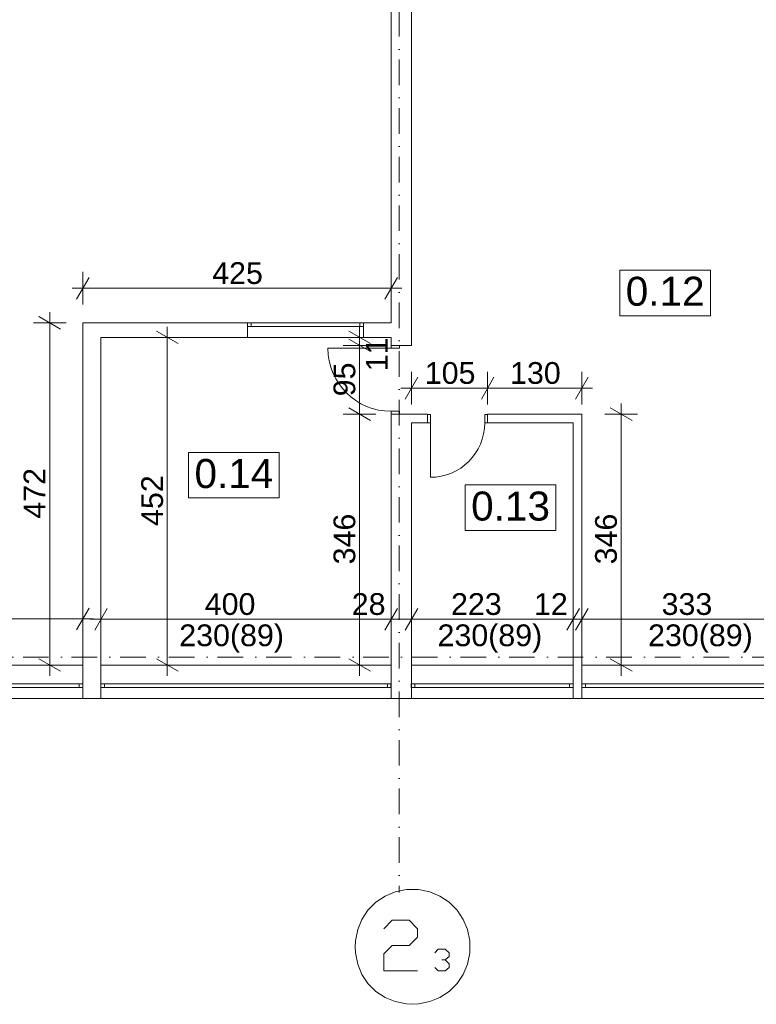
# Model space of a CAD drawing. Extents: x -283435 to 14216, y -77540 to 30522.
# Tile 165 of 177: x -36838 to -26679, y -39889 to -26308. Entities that reach past the tile are written whole.
import ezdxf

# ---------------------------------------------------------------- set-up
doc = ezdxf.new("R2010")
doc.units = 0
doc.header["$MEASUREMENT"] = 0
doc.linetypes.add('Kropki i Kreski', pattern=[670.277762, 352.777767, -176.388884, 0, -141.111112])
for name, color, linetype in [('Drzwi ArchiCAD', 7, 'Continuous'), ('Okna ArchiCADa', 7, 'Continuous'), ('WYMIARY', 7, 'Continuous'), ('ŚCIANY', 7, 'Continuous')]:
    doc.layers.add(name, color=color, linetype=linetype)
for name, color, linetype, lineweight in [('Drzwi ArchiCAD_Nr_Pióra__3', 3, 'Continuous', 18), ('Drzwi ArchiCAD_Nr_Pióra__7', 7, 'Continuous', 18), ('Okna ArchiCADa_Nr_Pióra__23', 23, 'Continuous', 18), ('Okna ArchiCADa_Nr_Pióra__3', 3, 'Continuous', 18), ('Okna ArchiCADa_Nr_Pióra__7', 7, 'Continuous', 18), ('OPISY_Nr_Pióra__65', 65, 'Continuous', 18), ('OPISY_Nr_Pióra__86', 86, 'Continuous', 18), ('OSIE_Nr_Pióra__5', 5, 'Continuous', 18), ('OSIE_Nr_Pióra__7', 7, 'Continuous', 18), ('WYMIARY_Nr_Pióra__4', 4, 'Continuous', 18), ('WYMIARY_Nr_Pióra__5', 5, 'Continuous', 18), ('ŚCIANY_Nr_Pióra__7', 7, 'Continuous', 18)]:
    doc.layers.add(name, color=color, linetype=linetype, lineweight=lineweight)
doc.styles.add('GENERATED_STYLE_1', font='arial.ttf')
doc.styles.add('GENERATED_STYLE_2', font='txt')
doc.dimstyles.new('GENERATED_STYLE__1', dxfattribs={"dimtxt": 300, "dimasz": 228, "dimexe": 0.18, "dimexo": 0, "dimgap": 0.09, "dimtad": 1, "dimdec": 0, "dimlfac": 0.1, "dimzin": 0, "dimdsep": 46, "dimtxsty": 'GENERATED_STYLE_2', "dimblk": 'ARROWHEAD_2', "dimblk1": 'ARROWHEAD_2', "dimblk2": 'ARROWHEAD_2', "dimcen": 0.09, "dimclrd": 256, "dimclre": 256, "dimclrt": 256, "dimazin": 0, "dimtfac": 1, "dimtdec": 4, "dimtmove": 0, "dimatfit": 3, "dimfxl": 1, "dimtolj": 1, "dimtzin": 0, "dimarcsym": 0})
doc.dimstyles.new('GENERATED_STYLE__2', dxfattribs={"dimtxt": 300, "dimasz": 228, "dimexe": 0.18, "dimexo": 0, "dimgap": 0.09, "dimtad": 1, "dimtih": 1, "dimtoh": 1, "dimdec": 0, "dimlfac": 0.1, "dimzin": 0, "dimdsep": 46, "dimtxsty": 'GENERATED_STYLE_2', "dimblk": 'ARROWHEAD_2', "dimblk1": 'ARROWHEAD_2', "dimblk2": 'ARROWHEAD_2', "dimcen": 0.09, "dimclrd": 256, "dimclre": 256, "dimclrt": 256, "dimazin": 0, "dimtfac": 1, "dimtdec": 4, "dimtmove": 0, "dimatfit": 3, "dimfxl": 1, "dimtolj": 1, "dimtzin": 0, "dimarcsym": 0})
doc.dimstyles.new('GENERATED_STYLE__3', dxfattribs={"dimtxt": 300, "dimasz": 228, "dimexe": 0.18, "dimexo": 0, "dimgap": 0.09, "dimtad": 1, "dimtih": 1, "dimtoh": 1, "dimdec": 0, "dimlfac": 0.1, "dimzin": 0, "dimdsep": 46, "dimtxsty": 'GENERATED_STYLE_2', "dimblk": 'ARROWHEAD_2', "dimblk1": 'ARROWHEAD_2', "dimblk2": 'ARROWHEAD_2', "dimcen": 0.09, "dimclrd": 256, "dimclre": 256, "dimclrt": 256, "dimazin": 0, "dimtfac": 1, "dimtdec": 4, "dimtmove": 2, "dimatfit": 3, "dimfxl": 1, "dimtolj": 1, "dimtzin": 0, "dimarcsym": 0})
doc.dimstyles.new('GENERATED_STYLE__4', dxfattribs={"dimtxt": 300, "dimasz": 228, "dimexe": 0.18, "dimexo": 0, "dimgap": 0.09, "dimtad": 1, "dimdec": 0, "dimlfac": 0.1, "dimzin": 0, "dimdsep": 46, "dimtxsty": 'GENERATED_STYLE_2', "dimblk": 'ARROWHEAD_2', "dimblk1": 'ARROWHEAD_2', "dimblk2": 'ARROWHEAD_2', "dimcen": 0.09, "dimclrd": 256, "dimclre": 256, "dimclrt": 256, "dimazin": 0, "dimtfac": 1, "dimtdec": 4, "dimtmove": 2, "dimatfit": 3, "dimfxl": 1, "dimtolj": 1, "dimtzin": 0, "dimarcsym": 0})

# ---------------------------------------------------------------- blocks, each defined once
blk = doc.blocks.new('O M panel zakrzywiony 12_4')
at = {"layer": 'Okna ArchiCADa_Nr_Pióra__23', "linetype": 'Continuous'}
for p, q in [((-1600, 0), (-1650, 0)), ((-1600, -50), (-1600, 0)), ((1650, 0), (1600, 0)), ((1600, 0), (1600, -50)), ((-1650, -50), (-1600, -50)), ((1600, -50), (1650, -50))]:
    blk.add_line(p, q, dxfattribs=at)
at = {"layer": 'Okna ArchiCADa_Nr_Pióra__3', "linetype": 'Continuous'}
for p, q in [((-1650, 150), (1650, 150)), ((1600, 0), (-1600, 0)), ((-1600, -50), (1600, -50)), ((-1650, -310), (1650, -310))]:
    blk.add_line(p, q, dxfattribs=at)
at = {"layer": 'Okna ArchiCADa_Nr_Pióra__7', "linetype": 'Continuous'}
for p, q in [((-1650, 0), (-1650, -50)), ((1650, 0), (1650, -50))]:
    blk.add_line(p, q, dxfattribs=at)
blk = doc.blocks.new('O M panel zakrzywiony 12_5')
at = {"layer": 'Okna ArchiCADa_Nr_Pióra__23', "linetype": 'Continuous'}
for p, q in [((-1067, 0), (-1117, 0)), ((-1067, -50), (-1067, 0)), ((1117, 0), (1067, 0)), ((1067, 0), (1067, -50)), ((-1117, -50), (-1067, -50)), ((1067, -50), (1117, -50))]:
    blk.add_line(p, q, dxfattribs=at)
at = {"layer": 'Okna ArchiCADa_Nr_Pióra__3', "linetype": 'Continuous'}
for p, q in [((-1117, 150), (1117, 150)), ((1067, 0), (-1067, 0)), ((-1067, -50), (1067, -50)), ((-1117, -310), (1117, -310))]:
    blk.add_line(p, q, dxfattribs=at)
at = {"layer": 'Okna ArchiCADa_Nr_Pióra__7', "linetype": 'Continuous'}
for p, q in [((-1117, 0), (-1117, -50)), ((1117, 0), (1117, -50))]:
    blk.add_line(p, q, dxfattribs=at)
blk = doc.blocks.new('O M panel zakrzywiony 12_6')
at = {"layer": 'Okna ArchiCADa_Nr_Pióra__23', "linetype": 'Continuous'}
for p, q in [((-1950, 0), (-2000, 0)), ((-1950, -50), (-1950, 0)), ((2000, 0), (1950, 0)), ((1950, 0), (1950, -50)), ((-2000, -50), (-1950, -50)), ((1950, -50), (2000, -50))]:
    blk.add_line(p, q, dxfattribs=at)
at = {"layer": 'Okna ArchiCADa_Nr_Pióra__3', "linetype": 'Continuous'}
for p, q in [((-2000, 150), (2000, 150)), ((1950, 0), (-1950, 0)), ((-1950, -50), (1950, -50)), ((-2000, -310), (2000, -310))]:
    blk.add_line(p, q, dxfattribs=at)
at = {"layer": 'Okna ArchiCADa_Nr_Pióra__7', "linetype": 'Continuous'}
for p, q in [((-2000, 0), (-2000, -50)), ((2000, 0), (2000, -50))]:
    blk.add_line(p, q, dxfattribs=at)
blk = doc.blocks.new('O M panel zakrzywiony 12_7')
at = {"layer": 'Okna ArchiCADa_Nr_Pióra__23', "linetype": 'Continuous'}
for p, q in [((-3718, 0), (-3768, 0)), ((-3718, -50), (-3718, 0)), ((3768, 0), (3718, 0)), ((3718, 0), (3718, -50)), ((-3768, -50), (-3718, -50)), ((3718, -50), (3768, -50))]:
    blk.add_line(p, q, dxfattribs=at)
at = {"layer": 'Okna ArchiCADa_Nr_Pióra__3', "linetype": 'Continuous'}
for p, q in [((-3768, 150), (3768, 150)), ((3718, 0), (-3718, 0)), ((-3718, -50), (3718, -50)), ((-3768, -310), (3768, -310))]:
    blk.add_line(p, q, dxfattribs=at)
at = {"layer": 'Okna ArchiCADa_Nr_Pióra__7', "linetype": 'Continuous'}
for p, q in [((-3768, 0), (-3768, -50)), ((3768, 0), (3768, -50))]:
    blk.add_line(p, q, dxfattribs=at)
blk = doc.blocks.new('Ściana_1', base_point=(10397, -35210))
at = {"layer": 'ŚCIANY_Nr_Pióra__7', "linetype": 'Continuous'}
for p, q in [((-35967, -35470), (-35967, -35210)), ((-35717, -35470), (-35717, -35210)), ((-31716, -35470), (-31716, -35210)), ((-31436, -35470), (-31436, -35210)), ((-29203, -35470), (-29203, -35210)), ((-29083, -35470), (-29083, -35210)), ((-35967, -35520), (-35967, -35470)), ((-35967, -35670), (-35967, -35520)), ((-35717, -35520), (-35717, -35470)), ((-35717, -35670), (-35717, -35520)), ((-31716, -35520), (-31716, -35470)), ((-31716, -35670), (-31716, -35520)), ((-31436, -35520), (-31436, -35470)), ((-31436, -35670), (-31436, -35520)), ((-29203, -35520), (-29203, -35470)), ((-29203, -35670), (-29203, -35520)), ((-29083, -35520), (-29083, -35470)), ((-29083, -35670), (-29083, -35520)), ((-35967, -35670), (-35717, -35670)), ((-31716, -35670), (-31436, -35670)), ((-29203, -35670), (-29083, -35670))]:
    blk.add_line(p, q, dxfattribs=at)
at = {"layer": 'Okna ArchiCADa', "linetype": 'Continuous', "rotation": 180}
for name, p in [('O M panel zakrzywiony 12_7', (-39735, -35520)), ('O M panel zakrzywiony 12_6', (-33717, -35520)), ('O M panel zakrzywiony 12_5', (-30320, -35520))]:
    blk.add_blockref(name, p, dxfattribs=at)
at = {"layer": 'Okna ArchiCADa', "linetype": 'Continuous', "xscale": -1, "rotation": 180}
blk.add_blockref('O M panel zakrzywiony 12_4', (-27433, -35520), dxfattribs=at)
blk = doc.blocks.new('D1 Drzwi proste 12_7')
at = {"layer": 'Drzwi ArchiCAD_Nr_Pióra__3', "linetype": 'Continuous'}
for p, q in [((435, 0), (435, 870)), ((-435, 0), (-475, 0)), ((-475, 0), (-475, -115)), ((-435, -115), (-435, 0)), ((475, 0), (435, 0)), ((435, 0), (435, -115)), ((475, -115), (475, 0)), ((-475, -115), (-435, -115)), ((435, -115), (475, -115))]:
    blk.add_line(p, q, dxfattribs=at)
blk.add_arc((435, 0), 870, 90, 180, dxfattribs=at)
at = {"layer": 'Drzwi ArchiCAD_Nr_Pióra__7', "linetype": 'Continuous'}
for p, q in [((-475, 0), (-475, -115)), ((475, 0), (475, -115))]:
    blk.add_line(p, q, dxfattribs=at)
blk = doc.blocks.new('Ściana_19', base_point=(-31716, -23225))
at = {"layer": 'ŚCIANY_Nr_Pióra__7', "linetype": 'Continuous'}
for p, q in [((-31716, -23225), (-31716, -30490)), ((-31436, -23225), (-31716, -23225)), ((-31436, -30800), (-31436, -23225)), ((-31716, -30690), (-31716, -30800)), ((-31716, -30800), (-31601, -30800)), ((-31601, -30800), (-31436, -30800)), ((-31716, -31750), (-31601, -31750)), ((-31716, -31750), (-31716, -35210)), ((-31601, -31750), (-31436, -31750)), ((-31436, -35210), (-31436, -31870))]:
    blk.add_line(p, q, dxfattribs=at)
at = {"layer": 'Drzwi ArchiCAD', "linetype": 'Continuous', "rotation": 90}
blk.add_blockref('D1 Drzwi proste 12_7', (-31716, -31275), dxfattribs=at)
blk = doc.blocks.new('Ściana_20', base_point=(-35967, -30690))
at = {"layer": 'ŚCIANY_Nr_Pióra__7', "linetype": 'Continuous'}
for p, q in [((-35967, -30490), (-35967, -35210)), ((-35717, -35210), (-35717, -30690))]:
    blk.add_line(p, q, dxfattribs=at)
blk = doc.blocks.new('O M panel zakrzywiony 12_51')
at = {"layer": 'Okna ArchiCADa_Nr_Pióra__23', "linetype": 'Continuous'}
for p, q in [((-750, 0), (-800, 0)), ((-750, -50), (-750, 0)), ((800, 0), (750, 0)), ((750, 0), (750, -50)), ((-800, -50), (-750, -50)), ((750, -50), (800, -50))]:
    blk.add_line(p, q, dxfattribs=at)
at = {"layer": 'Okna ArchiCADa_Nr_Pióra__3', "linetype": 'Continuous'}
for p, q in [((-800, 0), (800, 0)), ((750, 0), (-750, 0)), ((-750, -50), (750, -50)), ((-800, -200), (800, -200))]:
    blk.add_line(p, q, dxfattribs=at)
at = {"layer": 'Okna ArchiCADa_Nr_Pióra__7', "linetype": 'Continuous'}
for p, q in [((-800, 0), (-800, -50)), ((800, 0), (800, -50))]:
    blk.add_line(p, q, dxfattribs=at)
blk = doc.blocks.new('Ściana_268', base_point=(-31716, -30690))
at = {"layer": 'ŚCIANY_Nr_Pióra__7', "linetype": 'Continuous'}
for p, q in [((-33696, -30490), (-35967, -30490)), ((-33696, -30490), (-33696, -30540)), ((-33696, -30540), (-33696, -30690)), ((-32096, -30490), (-32096, -30540)), ((-31716, -30490), (-32096, -30490)), ((-32096, -30540), (-32096, -30690)), ((-35717, -30690), (-33696, -30690)), ((-32096, -30690), (-31716, -30690))]:
    blk.add_line(p, q, dxfattribs=at)
at = {"layer": 'Okna ArchiCADa', "linetype": 'Continuous'}
blk.add_blockref('O M panel zakrzywiony 12_51', (-32896, -30490), dxfattribs=at)
blk = doc.blocks.new('Ściana_269', base_point=(-29083, -35210))
at = {"layer": 'ŚCIANY_Nr_Pióra__7', "linetype": 'Continuous'}
for p, q in [((-29083, -35210), (-29083, -31750)), ((-29203, -31870), (-29203, -35210))]:
    blk.add_line(p, q, dxfattribs=at)
blk = doc.blocks.new('D1 Drzwi proste 12_90')
at = {"layer": 'Drzwi ArchiCAD_Nr_Pióra__3', "linetype": 'Continuous'}
for p, q in [((375, 0), (375, 750)), ((-375, 0), (-415, 0)), ((-415, 0), (-415, -115)), ((-375, -115), (-375, 0)), ((415, 0), (375, 0)), ((375, 0), (375, -115)), ((415, -115), (415, 0)), ((-415, -115), (-375, -115)), ((375, -115), (415, -115))]:
    blk.add_line(p, q, dxfattribs=at)
blk.add_arc((375, 0), 750, 90, 180, dxfattribs=at)
at = {"layer": 'Drzwi ArchiCAD_Nr_Pióra__7', "linetype": 'Continuous'}
for p, q in [((-415, 0), (-415, -115)), ((415, 0), (415, -115))]:
    blk.add_line(p, q, dxfattribs=at)
blk = doc.blocks.new('Ściana_270', base_point=(-29083, -31750))
at = {"layer": 'ŚCIANY_Nr_Pióra__7', "linetype": 'Continuous'}
for p, q in [((-31214, -31750), (-31436, -31750)), ((-31214, -31755), (-31214, -31750)), ((-31214, -31870), (-31214, -31755)), ((-30384, -31755), (-30384, -31750)), ((-29083, -31750), (-30384, -31750)), ((-30384, -31870), (-30384, -31755)), ((-31436, -31870), (-31214, -31870)), ((-30384, -31870), (-29203, -31870))]:
    blk.add_line(p, q, dxfattribs=at)
at = {"layer": 'Drzwi ArchiCAD', "linetype": 'Continuous', "rotation": 180}
blk.add_blockref('D1 Drzwi proste 12_90', (-30799, -31870), dxfattribs=at)
blk = doc.blocks.new('*D1100')
at = {"layer": 'WYMIARY_Nr_Pióra__4', "linetype": 'Continuous', "transparency": 16777216}
for p, q in [((8538, -35123), (8838, -35296)), ((8913, -35210), (8463, -35210)), ((8688, -35670), (8688, -35210)), ((8913, -35670), (8463, -35670)), ((8538, -35583), (8838, -35756)), ((8688, -35817), (8688, -35670))]:
    blk.add_line(p, q, dxfattribs=at)
at = {"layer": 'WYMIARY_Nr_Pióra__5', "transparency": 16777216, "insert": (8328, -36212), "char_height": 300, "attachment_point": 1, "rotation": 90, "style": 'GENERATED_STYLE_1'}
blk.add_mtext('{46}', dxfattribs=at)
blk = doc.blocks.new('ARROWHEAD_2')
at = {"linetype": 'Continuous'}
for p, q in [((-0.378, -0.655), (0.378, 0.655)), ((0, 0), (-1, 0))]:
    blk.add_line(p, q, dxfattribs=at)
blk = doc.blocks.new('*D1176')
at = {"layer": 'WYMIARY_Nr_Pióra__4', "linetype": 'Continuous', "transparency": 16777216}
for p, q in [((-28542, -31750), (-28542, -31603)), ((-28317, -31750), (-28767, -31750)), ((-28392, -31836), (-28692, -31663)), ((-28542, -35210), (-28542, -31750)), ((-28692, -35123), (-28392, -35296)), ((-28317, -35210), (-28767, -35210)), ((-28542, -35357), (-28542, -35210))]:
    blk.add_line(p, q, dxfattribs=at)
at = {"layer": 'WYMIARY_Nr_Pióra__5', "transparency": 16777216, "insert": (-28902, -33821), "char_height": 300, "attachment_point": 1, "rotation": 90, "style": 'GENERATED_STYLE_1'}
blk.add_mtext('{346}', dxfattribs=at)
blk = doc.blocks.new('*D1177')
at = {"layer": 'WYMIARY_Nr_Pióra__4', "linetype": 'Continuous', "transparency": 16777216}
for p, q in [((-31436, -31616), (-31436, -31166)), ((-30384, -31616), (-30384, -31166)), ((-31349, -31241), (-31523, -31541)), ((-30297, -31241), (-30470, -31541)), ((-31583, -31391), (-31436, -31391)), ((-31436, -31391), (-30384, -31391))]:
    blk.add_line(p, q, dxfattribs=at)
at = {"layer": 'WYMIARY_Nr_Pióra__5', "transparency": 16777216, "insert": (-31251, -31031), "char_height": 300, "attachment_point": 1, "style": 'GENERATED_STYLE_1'}
blk.add_mtext('{105}', dxfattribs=at)
blk = doc.blocks.new('*D1178')
at = {"layer": 'WYMIARY_Nr_Pióra__4', "linetype": 'Continuous', "transparency": 16777216}
for p, q in [((-30384, -31616), (-30384, -31166)), ((-29083, -31616), (-29083, -31166)), ((-30297, -31241), (-30470, -31541)), ((-29170, -31541), (-28996, -31241)), ((-30384, -31391), (-29083, -31391)), ((-29083, -31391), (-28936, -31391))]:
    blk.add_line(p, q, dxfattribs=at)
at = {"layer": 'WYMIARY_Nr_Pióra__5', "transparency": 16777216, "insert": (-30075, -31031), "char_height": 300, "attachment_point": 1, "style": 'GENERATED_STYLE_1'}
blk.add_mtext('{130}', dxfattribs=at)
blk = doc.blocks.new('*D1179')
at = {"layer": 'WYMIARY_Nr_Pióra__4', "linetype": 'Continuous', "transparency": 16777216}
for p, q in [((-31925, -31750), (-32375, -31750)), ((-32300, -31663), (-32000, -31836)), ((-32150, -35210), (-32150, -31750)), ((-32300, -35123), (-32000, -35296)), ((-31925, -35210), (-32375, -35210)), ((-32150, -35357), (-32150, -35210))]:
    blk.add_line(p, q, dxfattribs=at)
at = {"layer": 'WYMIARY_Nr_Pióra__5', "transparency": 16777216, "insert": (-32510, -33821), "char_height": 300, "attachment_point": 1, "rotation": 90, "style": 'GENERATED_STYLE_1'}
blk.add_mtext('{346}', dxfattribs=at)
blk = doc.blocks.new('*D1180')
at = {"layer": 'WYMIARY_Nr_Pióra__4', "linetype": 'Continuous', "transparency": 16777216}
for p, q in [((-31925, -30800), (-32375, -30800)), ((-32000, -30886), (-32300, -30713)), ((-32150, -31750), (-32150, -30800)), ((-31925, -31750), (-32375, -31750)), ((-32300, -31663), (-32000, -31836))]:
    blk.add_line(p, q, dxfattribs=at)
at = {"layer": 'WYMIARY_Nr_Pióra__5', "transparency": 16777216, "char_height": 300, "attachment_point": 1, "rotation": 90, "style": 'GENERATED_STYLE_1'}
for s, insert in [('{11}', (-32064, -31156)), ('{95}', (-32510, -31503))]:
    blk.add_mtext(s, dxfattribs=dict(at, insert=insert))
blk = doc.blocks.new('*D1181')
at = {"layer": 'WYMIARY_Nr_Pióra__4', "linetype": 'Continuous', "transparency": 16777216}
for p, q in [((-32150, -30690), (-32150, -30543)), ((-31925, -30690), (-32375, -30690)), ((-32300, -30603), (-32000, -30776)), ((-32150, -30800), (-32150, -30690)), ((-31925, -30800), (-32375, -30800)), ((-32000, -30886), (-32300, -30713))]:
    blk.add_line(p, q, dxfattribs=at)
blk = doc.blocks.new('*D1182')
at = {"layer": 'WYMIARY_Nr_Pióra__4', "linetype": 'Continuous', "transparency": 16777216}
for p, q in [((-34802, -30690), (-34802, -30543)), ((-34577, -30690), (-35027, -30690)), ((-34652, -30776), (-34952, -30603)), ((-34802, -35210), (-34802, -30690)), ((-34952, -35123), (-34652, -35296)), ((-34577, -35210), (-35027, -35210)), ((-34802, -35357), (-34802, -35210))]:
    blk.add_line(p, q, dxfattribs=at)
at = {"layer": 'WYMIARY_Nr_Pióra__5', "transparency": 16777216, "insert": (-35162, -33291), "char_height": 300, "attachment_point": 1, "rotation": 90, "style": 'GENERATED_STYLE_1'}
blk.add_mtext('{452}', dxfattribs=at)
blk = doc.blocks.new('*D1183')
at = {"layer": 'WYMIARY_Nr_Pióra__4', "linetype": 'Continuous', "transparency": 16777216}
for p, q in [((-35717, -34803), (-35717, -34353)), ((-31716, -34803), (-31716, -34353)), ((-35630, -34428), (-35804, -34728)), ((-31629, -34428), (-31803, -34728)), ((-35864, -34578), (-35717, -34578)), ((-35717, -34578), (-31716, -34578))]:
    blk.add_line(p, q, dxfattribs=at)
at = {"layer": 'WYMIARY_Nr_Pióra__5', "transparency": 16777216, "char_height": 300, "attachment_point": 1, "style": 'GENERATED_STYLE_1'}
for s, insert in [('{400}', (-34286, -34218)), ('{28}', (-32258, -34218))]:
    blk.add_mtext(s, dxfattribs=dict(at, insert=insert))
blk = doc.blocks.new('*D1184')
at = {"layer": 'WYMIARY_Nr_Pióra__4', "linetype": 'Continuous', "transparency": 16777216}
for p, q in [((-31716, -34803), (-31716, -34353)), ((-31436, -34803), (-31436, -34353)), ((-31629, -34428), (-31803, -34728)), ((-31349, -34428), (-31523, -34728)), ((-31716, -34578), (-31436, -34578))]:
    blk.add_line(p, q, dxfattribs=at)
blk = doc.blocks.new('*D1185')
at = {"layer": 'WYMIARY_Nr_Pióra__4', "linetype": 'Continuous', "transparency": 16777216}
for p, q in [((-31436, -34803), (-31436, -34353)), ((-29203, -34803), (-29203, -34353)), ((-31349, -34428), (-31523, -34728)), ((-29116, -34428), (-29290, -34728)), ((-31436, -34578), (-29203, -34578))]:
    blk.add_line(p, q, dxfattribs=at)
at = {"layer": 'WYMIARY_Nr_Pióra__5', "transparency": 16777216, "char_height": 300, "attachment_point": 1, "style": 'GENERATED_STYLE_1'}
for s, insert in [('{223}', (-30889, -34218)), ('{12}', (-29745, -34218))]:
    blk.add_mtext(s, dxfattribs=dict(at, insert=insert))
blk = doc.blocks.new('*D1186')
at = {"layer": 'WYMIARY_Nr_Pióra__4', "linetype": 'Continuous', "transparency": 16777216}
for p, q in [((-29203, -34803), (-29203, -34353)), ((-29083, -34803), (-29083, -34353)), ((-29116, -34428), (-29290, -34728)), ((-28996, -34428), (-29170, -34728)), ((-29203, -34578), (-29083, -34578))]:
    blk.add_line(p, q, dxfattribs=at)
blk = doc.blocks.new('*D1187')
at = {"layer": 'WYMIARY_Nr_Pióra__4', "linetype": 'Continuous', "transparency": 16777216}
for p, q in [((-29083, -34803), (-29083, -34353)), ((-28996, -34428), (-29170, -34728))]:
    blk.add_line(p, q, dxfattribs=at)
blk = doc.blocks.new('*D1188')
at = {"layer": 'WYMIARY_Nr_Pióra__4', "linetype": 'Continuous', "transparency": 16777216}
for p, q in [((-29083, -34803), (-29083, -34353)), ((-25749, -34803), (-25749, -34353)), ((-28996, -34428), (-29170, -34728)), ((-25662, -34428), (-25835, -34728)), ((-29083, -34578), (-25749, -34578))]:
    blk.add_line(p, q, dxfattribs=at)
at = {"layer": 'WYMIARY_Nr_Pióra__5', "transparency": 16777216, "char_height": 300, "attachment_point": 1, "style": 'GENERATED_STYLE_1'}
for s, insert in [('{333}', (-27985, -34218)), ('{28}', (-26291, -34218))]:
    blk.add_mtext(s, dxfattribs=dict(at, insert=insert))
blk = doc.blocks.new('*D1189')
at = {"layer": 'WYMIARY_Nr_Pióra__4', "linetype": 'Continuous', "transparency": 16777216}
for p, q in [((-25749, -34803), (-25749, -34353)), ((-25469, -34803), (-25469, -34353)), ((-25662, -34428), (-25835, -34728)), ((-25382, -34428), (-25555, -34728)), ((-25749, -34578), (-25469, -34578))]:
    blk.add_line(p, q, dxfattribs=at)
blk = doc.blocks.new('*D1190')
at = {"layer": 'WYMIARY_Nr_Pióra__4', "linetype": 'Continuous', "transparency": 16777216}
for p, q in [((-25469, -34803), (-25469, -34353)), ((-23015, -34803), (-23015, -34353)), ((-25382, -34428), (-25555, -34728)), ((-22929, -34428), (-23102, -34728)), ((-25469, -34578), (-23015, -34578))]:
    blk.add_line(p, q, dxfattribs=at)
at = {"layer": 'WYMIARY_Nr_Pióra__5', "transparency": 16777216, "char_height": 300, "attachment_point": 1, "style": 'GENERATED_STYLE_1'}
for s, insert in [('{245}', (-24811, -33939)), ('{25}', (-23118, -33873))]:
    blk.add_mtext(s, dxfattribs=dict(at, insert=insert))
blk = doc.blocks.new('*D1191')
at = {"layer": 'WYMIARY_Nr_Pióra__4', "linetype": 'Continuous', "transparency": 16777216}
for p, q in [((-23015, -34803), (-23015, -34353)), ((-22765, -34803), (-22765, -34353)), ((-22929, -34428), (-23102, -34728)), ((-22679, -34428), (-22852, -34728)), ((-23015, -34578), (-22765, -34578))]:
    blk.add_line(p, q, dxfattribs=at)
blk = doc.blocks.new('*D1192')
at = {"layer": 'WYMIARY_Nr_Pióra__4', "linetype": 'Continuous', "transparency": 16777216}
for p, q in [((-22765, -34803), (-22765, -34353)), ((-22226, -34803), (-22226, -34353)), ((-22679, -34428), (-22852, -34728)), ((-22139, -34428), (-22312, -34728)), ((-22765, -34578), (-22226, -34578))]:
    blk.add_line(p, q, dxfattribs=at)
blk = doc.blocks.new('*D1193')
at = {"layer": 'WYMIARY_Nr_Pióra__4', "linetype": 'Continuous', "transparency": 16777216}
for p, q in [((-22226, -34803), (-22226, -34353)), ((-20826, -34803), (-20826, -34353)), ((-22139, -34428), (-22312, -34728)), ((-20739, -34428), (-20912, -34728)), ((-22226, -34578), (-20826, -34578))]:
    blk.add_line(p, q, dxfattribs=at)
at = {"layer": 'WYMIARY_Nr_Pióra__5', "transparency": 16777216, "char_height": 300, "attachment_point": 1, "style": 'GENERATED_STYLE_1'}
for s, insert in [('{54}', (-22139, -34218)), ('{140}', (-21653, -34218))]:
    blk.add_mtext(s, dxfattribs=dict(at, insert=insert))
blk = doc.blocks.new('*D1194')
at = {"layer": 'WYMIARY_Nr_Pióra__4', "linetype": 'Continuous', "transparency": 16777216}
for p, q in [((-20826, -34803), (-20826, -34353)), ((-19775, -34803), (-19775, -34353)), ((-20739, -34428), (-20912, -34728)), ((-19862, -34728), (-19688, -34428)), ((-20826, -34578), (-19775, -34578)), ((-19775, -34578), (-19628, -34578))]:
    blk.add_line(p, q, dxfattribs=at)
at = {"layer": 'WYMIARY_Nr_Pióra__5', "transparency": 16777216, "insert": (-20642, -34218), "char_height": 300, "attachment_point": 1, "style": 'GENERATED_STYLE_1'}
blk.add_mtext('{105}', dxfattribs=at)
blk = doc.blocks.new('*D1213')
at = {"layer": 'WYMIARY_Nr_Pióra__4', "linetype": 'Continuous', "transparency": 16777216}
for p, q in [((-35880, -29863), (-36054, -30163)), ((-35967, -30238), (-35967, -29788)), ((-31803, -30163), (-31629, -29863)), ((-31716, -30238), (-31716, -29788)), ((-36114, -30013), (-35967, -30013)), ((-35967, -30013), (-31716, -30013)), ((-31716, -30013), (-31569, -30013))]:
    blk.add_line(p, q, dxfattribs=at)
at = {"layer": 'WYMIARY_Nr_Pióra__5', "transparency": 16777216, "insert": (-34183, -29653), "char_height": 300, "attachment_point": 1, "style": 'GENERATED_STYLE_1'}
blk.add_mtext('{425}', dxfattribs=at)
blk = doc.blocks.new('*D1214')
at = {"layer": 'WYMIARY_Nr_Pióra__4', "linetype": 'Continuous', "transparency": 16777216}
for p, q in [((-36274, -30576), (-36574, -30403)), ((-36424, -30490), (-36424, -30343)), ((-36199, -30490), (-36649, -30490)), ((-36424, -35210), (-36424, -30490)), ((-36574, -35123), (-36274, -35296)), ((-36199, -35210), (-36649, -35210)), ((-36424, -35357), (-36424, -35210))]:
    blk.add_line(p, q, dxfattribs=at)
at = {"layer": 'WYMIARY_Nr_Pióra__5', "transparency": 16777216, "insert": (-36784, -33191), "char_height": 300, "attachment_point": 1, "rotation": 90, "style": 'GENERATED_STYLE_1'}
blk.add_mtext('{472}', dxfattribs=at)
blk = doc.blocks.new('*D1231')
at = {"layer": 'WYMIARY_Nr_Pióra__4', "linetype": 'Continuous', "transparency": 16777216}
for p, q in [((-43503, -34799), (-43503, -34349)), ((-35967, -34799), (-35967, -34349)), ((-43416, -34424), (-43589, -34724)), ((-36054, -34724), (-35880, -34424)), ((-43503, -34574), (-35967, -34574)), ((-35967, -34574), (-35820, -34574))]:
    blk.add_line(p, q, dxfattribs=at)
at = {"layer": 'WYMIARY_Nr_Pióra__5', "transparency": 16777216, "char_height": 300, "attachment_point": 1, "style": 'GENERATED_STYLE_1'}
for s, insert in [('{20}', (-43416, -34214)), ('{754}', (-39849, -34214))]:
    blk.add_mtext(s, dxfattribs=dict(at, insert=insert))

msp = doc.modelspace()

# ---------------------------------------------------------------- linework, layer by layer
at = {"layer": 'OPISY_Nr_Pióra__65', "linetype": 'Continuous', "flags": 128}
for points in [[(-28560.6, -29762.3), (-27310.7, -29762.3), (-27310.7, -30390.9), (-28560.6, -30390.9)], [(-34508.6, -32276.2), (-33258.7, -32276.2), (-33258.7, -32904.7), (-34508.6, -32904.7)], [(-30692.9, -32725.1), (-29443, -32725.1), (-29443, -33353.7), (-30692.9, -33353.7)]]:
    msp.add_lwpolyline(points, close=True, dxfattribs=at)
at = {"layer": 'OSIE_Nr_Pióra__5', "linetype": 'Kropki i Kreski'}
msp.add_line((-31602.3, 27442), (-31602.3, -38346.1), dxfattribs=at)
at = {"layer": 'OSIE_Nr_Pióra__7', "linetype": 'Kropki i Kreski'}
msp.add_line((-280139.5, -35099.9), (10893.5, -35099.9), dxfattribs=at)
at = {"layer": 'OSIE_Nr_Pióra__7', "linetype": 'Continuous', "flags": 128}
msp.add_lwpolyline([(-32212.6, -39093.7), (-32207.6, -39177.6), (-32176.2, -39334.4), (-32118.7, -39475.5), (-32035.1, -39600.9), (-31925.1, -39710.9), (-31799.7, -39794.5), (-31658.6, -39852), (-31501.5, -39883.4), (-31417.9, -39888.8), (-31339.6, -39883.4), (-31182.5, -39852), (-31041.4, -39794.5), (-30916, -39710.9), (-30806, -39600.9), (-30722.4, -39475.5), (-30659.9, -39334.4), (-30628.5, -39177.6), (-30628.5, -39093.7), (-30628.5, -39015.5), (-30659.9, -38858.7), (-30722.4, -38717.3), (-30806, -38591.9), (-30916, -38482.2), (-31041.4, -38398.3), (-31182.5, -38335.7), (-31339.6, -38304.3), (-31417.9, -38304.3), (-31501.5, -38304.3), (-31658.6, -38335.7), (-31799.7, -38398.3), (-31925.1, -38482.2), (-32035.1, -38591.9), (-32118.7, -38717.3), (-32176.2, -38858.7), (-32207.6, -39015.5)], close=True, dxfattribs=at)
for points in [[(-31815.4, -38848), (-31700.4, -38727.9), (-31465, -38727.9), (-31350, -38848), (-31350, -38963), (-31465, -39078), (-31700.4, -39078), (-31815.4, -39193.3), (-31815.4, -39428.4), (-31350, -39428.4)], [(-30968.2, -39276.9), (-30916, -39229.8), (-30916, -39177.6), (-30968.2, -39130.5), (-31067.5, -39130.5), (-31114.6, -39177.6)], [(-31114.6, -39381.6), (-31067.5, -39428.4), (-30968.2, -39428.4), (-30916, -39381.6), (-30916, -39329.1), (-30968.2, -39276.9), (-31015.3, -39276.9)]]:
    msp.add_lwpolyline(points, dxfattribs=at)

# ---------------------------------------------------------------- block references
at = {"layer": 'ŚCIANY'}
for name, p in [('Ściana_19', (-31716.1, -23224.9)), ('Ściana_20', (-35967, -30689.9)), ('Ściana_268', (-31716.1, -30689.9)), ('Ściana_270', (-29083, -31749.9)), ('Ściana_269', (-29083, -35209.9)), ('Ściana_1', (10396.7, -35209.9))]:
    msp.add_blockref(name, p, dxfattribs=at)

# ---------------------------------------------------------------- texts
at = {"layer": 'OPISY_Nr_Pióra__86', "linetype": 'Continuous', "char_height": 400, "attachment_point": 2, "style": 'GENERATED_STYLE_1'}
for s, insert in [('{0.12}', (-27935.7, -29853.7)), ('{0.14}', (-33883.6, -32367.6)), ('{0.13}', (-30068, -32816.5))]:
    msp.add_mtext(s, dxfattribs=dict(at, insert=insert))
at = {"layer": 'WYMIARY_Nr_Pióra__5', "linetype": 'Continuous', "char_height": 300, "attachment_point": 7, "style": 'GENERATED_STYLE_1'}
for insert in [(-34637.4, -35039.5), (-31075.3, -35039.5), (-28171.6, -35039.5)]:
    msp.add_mtext('{230(89)}', dxfattribs=dict(at, insert=insert))

# ---------------------------------------------------------------- dimensions: what is measured, and where the dimension line sits
at = {"layer": 'WYMIARY', "linetype": 'Continuous'}
for base, p1, p2, dimstyle, picture, middle in [((-35967, -30013), (-35967, -30489.9), (-31716.1, -30489.9), 'GENERATED_STYLE__2', '*D1213', (-33845.7, -29803)), ((-31436.1, -31390.7), (-31436.1, -31749.9), (-30383.6, -31749.9), 'GENERATED_STYLE__2', '*D1177', (-30914, -31180.7)), ((-31436.1, -31390.7), (-30383.6, -31749.9), (-29083, -31749.9), 'GENERATED_STYLE__2', '*D1178', (-29737.4, -31180.7)), ((-35717, -34577.9), (-25468.6, -35209.9), (-23015.4, -35209.9), 'GENERATED_STYLE__3', '*D1190', (-24473.8, -34088.6)), ((-35717, -34577.9), (-23015.4, -35209.9), (-22765.4, -35209.9), 'GENERATED_STYLE__2', '*D1191', (-22893.2, -34022.9)), ((-61402.9, -34574.5), (-43502.8, -34949.9), (-35967, -35209.9), 'GENERATED_STYLE__2', '*D1231', (-39511.4, -34364.5)), ((-35717, -34577.9), (-35717, -35209.9), (-31716.1, -35209.9), 'GENERATED_STYLE__2', '*D1183', (-33948.3, -34367.9)), ((-35717, -34577.9), (-31436.1, -35209.9), (-29203, -35209.9), 'GENERATED_STYLE__2', '*D1185', (-30551.3, -34367.9)), ((-35717, -34577.9), (-29083, -35209.9), (-25748.6, -35209.9), 'GENERATED_STYLE__2', '*D1188', (-27647.6, -34367.9)), ((-35717, -34577.9), (-22225.7, -35209.9), (-20825.7, -35209.9), 'GENERATED_STYLE__3', '*D1193', (-21316, -34367.9)), ((-35717, -34577.9), (-20825.7, -35209.9), (-19775, -35209.9), 'GENERATED_STYLE__2', '*D1194', (-20304.5, -34367.9)), ((-35717, -34577.9), (-31716.1, -35209.9), (-31436.1, -35209.9), 'GENERATED_STYLE__2', '*D1184', (-32033.2, -34367.9)), ((-35717, -34577.9), (-29203, -35209.9), (-29083, -35209.9), 'GENERATED_STYLE__2', '*D1186', (-29520.1, -34367.9)), ((-35716.9818708, -34577.9485967), (-29083.024447, -35209.8810774), (-29083.024447, -35209.8810774), 'GENERATED_STYLE__2', '*D1187', (-29084.3958918, -34367.9485967)), ((-35717, -34577.9), (-25748.6, -35209.9), (-25468.6, -35209.9), 'GENERATED_STYLE__2', '*D1189', (-26065.7, -34367.9)), ((-35717, -34577.9), (-22765.4, -35209.9), (-22225.7, -35209.9), 'GENERATED_STYLE__2', '*D1192', (-21914.1, -34367.9))]:
    dim = msp.add_linear_dim(base=base, p1=p1, p2=p2, dimstyle=dimstyle, dxfattribs=at)
    dim.commit()
    dim.dimension.update_dxf_attribs({"geometry": picture, "text_midpoint": middle})
for base, p1, p2, dimstyle, picture, middle in [((-36423.5, -35209.9), (-35967, -35209.9), (-35967, -30489.9), 'GENERATED_STYLE__1', '*D1214', (-36633.5, -32854)), ((-34802.4, -35209.9), (-35717, -35209.9), (-35717, -30689.9), 'GENERATED_STYLE__1', '*D1182', (-35012.4, -32954)), ((-32149.9, -35209.9), (-31436.1, -30799.9), (-31716.1, -30689.9), 'GENERATED_STYLE__4', '*D1181', (-31914, -30930.7)), ((-32149.9, -35209.9), (-31436.1, -31749.9), (-31436.1, -30799.9), 'GENERATED_STYLE__1', '*D1180', (-32359.9, -31277.6)), ((-28542.1, -35209.9), (-29083, -35209.9), (-29083, -31749.9), 'GENERATED_STYLE__1', '*D1176', (-28752.1, -33484)), ((-32149.9, -35209.9), (-31716.1, -35209.9), (-31436.1, -31749.9), 'GENERATED_STYLE__1', '*D1179', (-32359.9, -33484)), ((8688.3, -35669.9), (-110311.1, -35669.9), (10396.7, -35209.9), 'GENERATED_STYLE__1', '*D1100', (8478.3, -35987))]:
    dim = msp.add_linear_dim(base=base, p1=p1, p2=p2, angle=90, dimstyle=dimstyle, dxfattribs=at)
    dim.commit()
    dim.dimension.update_dxf_attribs({"geometry": picture, "text_midpoint": middle})

doc.saveas('drawing.dxf')
